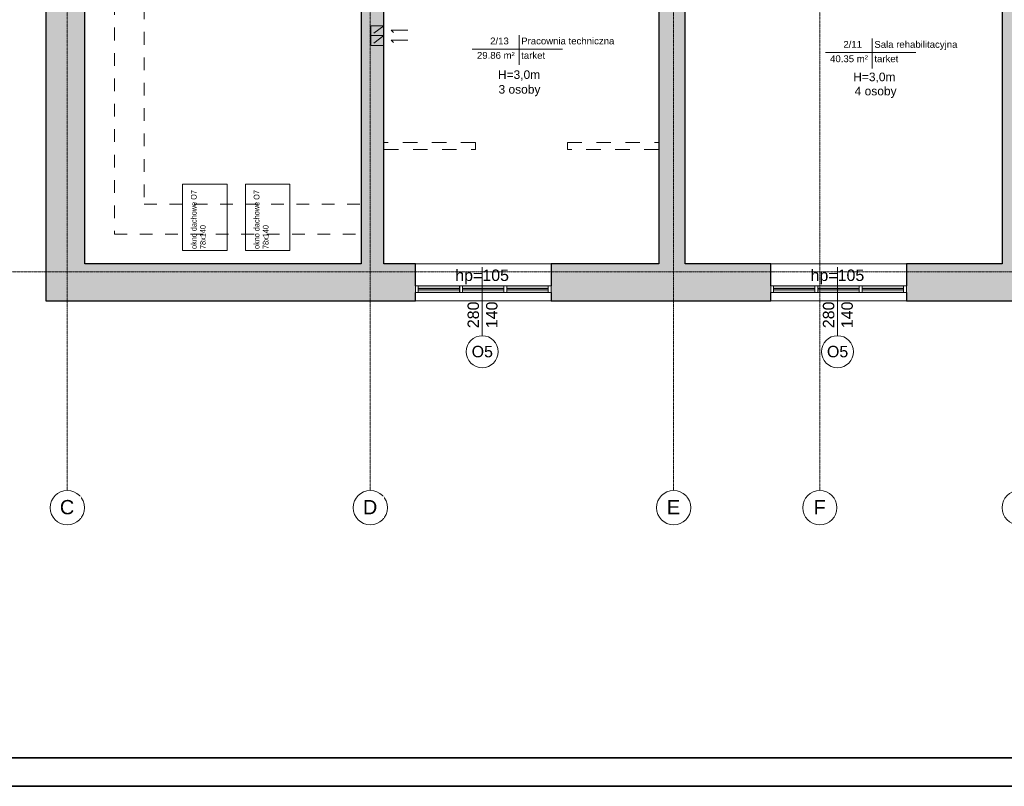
# Model space of a CAD drawing. Header units: centimetres. Extents: x 14504 to 44111, y -18976 to -7683.
# Tile 118 of 141: x 36046 to 37770, y -15068 to -13726. Entities that reach past the tile are written whole.
import ezdxf

# ---------------------------------------------------------------- set-up
doc = ezdxf.new("R2010")
doc.units = ezdxf.units.CM
for name, pattern in [('Aligning Line 1_8_', [0.635, 0.3175, -0.3175]), ('Kreska', [0.635, 0.3175, -0.3175]), ('Linia siatki', [0.9925, 0.47, -0.2175, 0.0875, -0.2175]), ('Ukryty', [0.714375, 0.47625, -0.238125])]:
    doc.linetypes.add(name, pattern=pattern)
for name, color, linetype, lineweight in [('_gruba', 90, 'Continuous', 35), ('A-AREA-IDEN', 4, 'Continuous', 9), ('A-DETL', 6, 'Continuous', 9), ('A-DETL-HDLN', 90, 'Ukryty', 9), ('A-DETL-THIN', 151, 'Continuous', 9), ('A-GLAZ', 151, 'Continuous', 9), ('A-WALL', 4, 'Continuous', 9), ('A-WALL-PATT', 111, 'Continuous', 25), ('G-ANNO-TEXT', 8, 'Continuous', 9), ('G-ANNO-TTLB', 6, 'Continuous', 9), ('I-WALL', 2, 'Continuous', 9), ('S-GRID', 8, 'Continuous', 9), ('S-GRID-IDEN', 8, 'Continuous', 9)]:
    doc.layers.add(name, color=color, linetype=linetype, lineweight=lineweight)
doc.styles.add('Arial', font='arial.ttf', dxfattribs={"height": 23.8125})
doc.styles.add('Arial_1', font='arial.ttf', dxfattribs={"height": 12})
doc.styles.add('Arial_3', font='arial.ttf', dxfattribs={"width": 0.8, "height": 18})
doc.styles.add('Arial_4', font='arial.ttf', dxfattribs={"height": 10})
doc.styles.add('Arial_5', font='arial.ttf', dxfattribs={"height": 15})
doc.styles.add('Arial_9', font='arial.ttf', dxfattribs={"width": 0.9, "height": 2.2})
doc.styles.add('Arial_B', font='arialbd.ttf', dxfattribs={"height": 3})
doc.styles.add('Arial_B_1', font='arialbd.ttf', dxfattribs={"width": 0.95, "height": 2.4})

# ---------------------------------------------------------------- blocks, each defined once
blk = doc.blocks.new('Aluminum_2 szybowe - 160x140 wymiana-631342-6_Poziom posadzka II pietra')
at = {"layer": 'A-GLAZ'}
h = blk.add_hatch(color=256, dxfattribs=at)
h.paths.add_polyline_path([(-59.7, 20.2), (-132.1, 20.2), (-132.1, 15.7), (-59.7, 15.7)])
h.paths.add_polyline_path([(-132.1, 13.2), (-132.1, 8.7), (-59.7, 8.7), (-59.7, 13.2)])
h = blk.add_hatch(color=256, dxfattribs=at)
h.paths.add_polyline_path([(-54.6, 20.2), (-54.6, 15.7), (17.8, 15.7), (17.8, 20.2)])
h.paths.add_polyline_path([(-54.6, 13.2), (-54.6, 8.7), (17.8, 8.7), (17.8, 13.2)])
at = {"layer": 'A-GLAZ', "lineweight": 18}
for p, q in [((-132.1, 20.2), (-137.2, 20.2)), ((-137.2, 20.2), (-137.2, 8.7)), ((-132.1, 8.7), (-132.1, 20.2)), ((-54.6, 20.2), (-59.7, 20.2)), ((-59.7, 20.2), (-59.7, 8.7)), ((-54.6, 8.7), (-54.6, 20.2)), ((22.8, 20.2), (17.8, 20.2)), ((17.8, 20.2), (17.8, 8.7)), ((22.8, 8.7), (22.8, 20.2)), ((-137.2, 8.7), (-132.1, 8.7)), ((-59.7, 15.7), (-132.1, 15.7)), ((-132.1, 15.7), (-132.1, 13.2)), ((-132.1, 13.2), (-59.7, 13.2)), ((-59.7, 13.2), (-59.7, 15.7)), ((-59.7, 8.7), (-54.6, 8.7)), ((17.8, 15.7), (-54.6, 15.7)), ((-54.6, 15.7), (-54.6, 13.2)), ((-54.6, 13.2), (17.8, 13.2)), ((17.8, 13.2), (17.8, 15.7)), ((17.8, 8.7), (22.8, 8.7))]:
    blk.add_line(p, q, dxfattribs=at)
at = {"layer": 'A-GLAZ'}
for p, q in [((-132.1, 20.2), (-59.7, 20.2)), ((-54.6, 20.2), (17.8, 20.2)), ((-59.7, 8.7), (-132.1, 8.7)), ((17.8, 8.7), (-54.6, 8.7))]:
    blk.add_line(p, q, dxfattribs=at)
blk = doc.blocks.new('Siatka - M_Symbol siatki - okrąg-11506-6_Poziom posadzka II pietra')
at = {"layer": 'S-GRID-IDEN'}
blk.add_circle((0, 0), 0.3, dxfattribs=at)
blk = doc.blocks.new('Etyk_pom_1_mala - Etyk_pom_1_mala-219433-6_Poziom posadzka II pietra')
at = {"layer": 'A-AREA-IDEN'}
for p, q in [((-0.096, 0.144), (-0.096, -0.378)), ((-0.915, -0.101), (0.666, -0.101))]:
    blk.add_line(p, q, dxfattribs=at)

msp = doc.modelspace()

# ---------------------------------------------------------------- hatches: boundary and pattern name
at = {"layer": 'A-WALL-PATT', "lineweight": 9, "transparency": 33554610}
h = msp.add_hatch(color=256, dxfattribs=at)
h.paths.add_polyline_path([(37165.1, -14218.4), (37211.1, -14218.4), (37211.1, -13372.4), (37165.1, -13372.4), (37165.1, -14153.4)])
h.paths.add_polyline_path([(37165.1, -13227.4), (37211.1, -13227.4), (37211.1, -12615.4), (37165.1, -12615.4), (37165.1, -13226.9)])
h = msp.add_hatch(color=256, dxfattribs=at)
h.paths.add_polyline_path([(37766.1, -14155.4), (37812.1, -14155.4), (37812.1, -13366.4), (37766.1, -13366.4), (37766.1, -14153.4)])
h.paths.add_polyline_path([(37766.1, -13221.4), (37812.1, -13221.4), (37812.1, -12615.4), (37766.1, -12615.4), (37766.1, -13167.6)])
for points in [[(36092.1, -14218.4), (36160.1, -14218.4), (36160.1, -12645.4), (36092.1, -12645.4), (36092.1, -13465.5)], [(36651.1, -14218.4), (36651.1, -14153.4), (36160.1, -14153.4), (36160.1, -14218.4), (36415.5, -14218.4)]]:
    msp.add_hatch(color=256, dxfattribs=at).paths.add_polyline_path(points)
h = msp.add_hatch(color=256, dxfattribs=at)
h.paths.add_polyline_path([(36684.1, -14153.4), (36684.1, -13340.9), (36644.1, -13340.9), (36644.1, -14153.4), (36651.1, -14153.4)])
h.paths.add_polyline_path([(36684.1, -13250.9), (36684.1, -12710.4), (36644.1, -12710.4), (36644.1, -13250.9), (36680.6, -13250.9)])
h = msp.add_hatch(color=256, dxfattribs=at)
h.paths.add_polyline_path([(37080.6, -14218.4), (37165.1, -14218.4), (37165.1, -14153.4), (36976.6, -14153.4), (36976.6, -14218.4)])
h.paths.add_polyline_path([(36651.1, -14218.4), (36739.1, -14218.4), (36739.1, -14153.4), (36651.1, -14153.4)])
h = msp.add_hatch(color=256, dxfattribs=at)
h.paths.add_polyline_path([(37598.6, -14218.4), (37766.1, -14218.4), (37766.1, -14153.4), (37598.6, -14153.4), (37598.6, -14203.4)])
h.paths.add_polyline_path([(37211.1, -14218.4), (37361.1, -14218.4), (37361.1, -14153.4), (37211.1, -14153.4), (37211.1, -14203.4)])
h = msp.add_hatch(color=256, dxfattribs=at)
h.paths.add_polyline_path([(38255.8, -14218.4), (38314.1, -14218.4), (38314.1, -14155.4), (38249.1, -14155.4), (38249.1, -14218.4)])
h.paths.add_polyline_path([(37766.1, -14218.4), (38011.6, -14218.4), (38011.6, -14155.4), (37766.1, -14155.4)])

# ---------------------------------------------------------------- linework, layer by layer
at = {"layer": 'A-DETL', "linetype": 'Aligning Line 1_8_', "ltscale": 70}
for p, q in [((36212.1, -12762.4), (36212.1, -14101.4)), ((36264.1, -12814.4), (36264.1, -14049.4)), ((36684.1, -13736.9), (36661.1, -13736.9)), ((36661.1, -13736.9), (36661.1, -13754.1)), ((36684.1, -13736.9), (36661.1, -13754.1)), ((36684.1, -13754.1), (36684.1, -13736.9)), ((36684.1, -13754.1), (36661.1, -13754.1)), ((36684.1, -13754.1), (36661.1, -13754.1)), ((36661.1, -13754.1), (36661.1, -13771.3)), ((36684.1, -13754.1), (36661.1, -13771.3)), ((36684.1, -13771.3), (36684.1, -13754.1)), ((36696.6, -13744.7), (36726.1, -13744.7)), ((36726.1, -13744.7), (36696.6, -13744.7)), ((36696.6, -13744.7), (36700.8, -13749)), ((36684.1, -13771.3), (36661.1, -13771.3)), ((36696.6, -13761.9), (36726.1, -13761.9)), ((36726.1, -13761.9), (36696.6, -13761.9)), ((36696.6, -13761.9), (36700.8, -13766.2)), ((36264.1, -14049.4), (36644.1, -14049.4)), ((36212.1, -14101.4), (36644.1, -14101.4))]:
    msp.add_line(p, q, dxfattribs=at)
at = {"layer": 'A-DETL-HDLN', "linetype": 'Kreska', "ltscale": 80}
for p, q in [((36844.1, -13941.4), (36684.1, -13941.4)), ((36844.1, -13953.4), (36844.1, -13941.4)), ((37005.1, -13953.4), (37005.1, -13941.4)), ((37005.1, -13941.4), (37165.1, -13941.4)), ((36684.1, -13953.4), (36844.1, -13953.4)), ((37165.1, -13953.4), (37005.1, -13953.4))]:
    msp.add_line(p, q, dxfattribs=at)
at = {"layer": 'A-DETL-THIN'}
for p, q in [((36331.4, -14014.1), (36409.4, -14014.1)), ((36331.4, -14130.1), (36331.4, -14014.1)), ((36409.4, -14014.1), (36409.4, -14130.1)), ((36441.4, -14014.1), (36519.4, -14014.1)), ((36441.4, -14130.1), (36441.4, -14014.1)), ((36519.4, -14014.1), (36519.4, -14130.1)), ((36409.4, -14130.1), (36331.4, -14130.1)), ((36519.4, -14130.1), (36441.4, -14130.1)), ((36856.1, -14279.2), (36856.1, -14159.2)), ((37478.1, -14279.2), (37478.1, -14159.2))]:
    msp.add_line(p, q, dxfattribs=at)
for centre in [(36856.1, -14307.2), (37478.1, -14307.2)]:
    msp.add_circle(centre, 28, dxfattribs=at)
at = {"layer": 'A-WALL', "lineweight": 25}
for p, q in [((36092.1, -12645.4), (36092.1, -14218.4)), ((36160.1, -14153.4), (36160.1, -12710.4)), ((37165.1, -13408.4), (37165.1, -14153.4)), ((37211.1, -14153.4), (37211.1, -13426.4)), ((37766.1, -13426.4), (37766.1, -14153.4)), ((36644.1, -14153.4), (36160.1, -14153.4)), ((36739.1, -14153.4), (36684.1, -14153.4)), ((36739.1, -14192), (36739.1, -14153.4)), ((37165.1, -14153.4), (36976.6, -14153.4)), ((36976.6, -14153.4), (36976.6, -14192)), ((37361.1, -14153.4), (37211.1, -14153.4)), ((37361.1, -14192), (37361.1, -14153.4)), ((37766.1, -14153.4), (37598.6, -14153.4)), ((37598.6, -14153.4), (37598.6, -14192)), ((36739.1, -14218.4), (36739.1, -14203.4)), ((36976.6, -14203.4), (36976.6, -14218.4)), ((37361.1, -14218.4), (37361.1, -14203.4)), ((37598.6, -14203.4), (37598.6, -14218.4)), ((36092.1, -14218.4), (36739.1, -14218.4)), ((36976.6, -14218.4), (37361.1, -14218.4)), ((37598.6, -14218.4), (38011.6, -14218.4))]:
    msp.add_line(p, q, dxfattribs=at)
at = {"layer": 'A-WALL'}
for p, q in [((36739.1, -14153.4), (36976.6, -14153.4)), ((37361.1, -14153.4), (37598.6, -14153.4)), ((36976.6, -14218.4), (36739.1, -14218.4)), ((37598.6, -14218.4), (37361.1, -14218.4))]:
    msp.add_line(p, q, dxfattribs=at)
at = {"layer": 'I-WALL', "lineweight": 25}
for p, q in [((36644.1, -13434.4), (36644.1, -14153.4)), ((36684.1, -14153.4), (36684.1, -13620.4))]:
    msp.add_line(p, q, dxfattribs=at)
at = {"layer": 'S-GRID', "linetype": 'Linia siatki'}
for p, q in [((36129.6, -12245.8), (36129.6, -14550.1)), ((36660.1, -12245.8), (36660.1, -14550.1)), ((37191.1, -12245.8), (37191.1, -14550.1)), ((37447.1, -12245.8), (37447.1, -14550.1)), ((35798.9, -14167.6), (39321.9, -14167.6))]:
    msp.add_line(p, q, dxfattribs=at)

# ---------------------------------------------------------------- block references
at = {"layer": 'A-AREA-IDEN', "xscale": 99.99999999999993, "yscale": 99.99999999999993, "zscale": 99.99999999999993}
for p in [(36930.2, -13767.8), (37548.5, -13773.7)]:
    msp.add_blockref('Etyk_pom_1_mala - Etyk_pom_1_mala-219433-6_Poziom posadzka II pietra', p, dxfattribs=at)
at = {"layer": 'A-GLAZ', "rotation": 180}
for p in [(36761.9, -14183.2), (36839.4, -14183.2), (37383.9, -14183.2), (37461.4, -14183.2)]:
    msp.add_blockref('Aluminum_2 szybowe - 160x140 wymiana-631342-6_Poziom posadzka II pietra', p, dxfattribs=at)
at = {"layer": 'S-GRID-IDEN', "xscale": 99.99999999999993, "yscale": 99.99999999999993, "zscale": 99.99999999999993, "rotation": 180}
for p in [(36129.6, -14580.1), (36660.1, -14580.1), (37191.1, -14580.1), (37447.1, -14580.1), (37796.1, -14580.1)]:
    msp.add_blockref('Siatka - M_Symbol siatki - okrąg-11506-6_Poziom posadzka II pietra', p, dxfattribs=at)

# ---------------------------------------------------------------- texts
at = {"layer": 'A-AREA-IDEN', "char_height": 12, "attachment_point": 1, "style": 'Arial_1'}
for s, insert, width in [('2/13', (36870, -13757.6), 42.489), ('Pracownia techniczna', (36924.3, -13757.6), 210.844), ('2/11', (37488.3, -13763.6), 42.489), ('Sala rehabilitacyjna', (37542.6, -13763.6), 189.198), ('29.86 m²', (36846.9, -13782.8), 85.781), ('tarket', (36924.3, -13782.8), 55.316), ('40.35 m²', (37465.1, -13788.7), 85.781), ('tarket', (37542.6, -13788.7), 55.316)]:
    msp.add_mtext(s, dxfattribs=dict(at, insert=insert, width=width))
at = {"layer": 'G-ANNO-TEXT', "attachment_point": 1}
for s, insert, char_height, width, style in [('H=3,0m', (36883.6, -13815), 15, 91.392, 'Arial_4'), ('H=3,0m', (37505.6, -13819), 15, 91.392, 'Arial_4'), ('3 osoby', (36884.6, -13840.7), 15, 87.384, 'Arial_4'), ('4 osoby', (37508.1, -13843.7), 15, 87.384, 'Arial_4'), ('hp=105', (36808.9, -14163.5), 20, 116.245, 'Arial_5'), ('hp=105', (37430.9, -14163.5), 20, 116.245, 'Arial_5'), ('O5', (36837.6, -14297), 20, 45.696, 'Arial_5'), ('O5', (37459.6, -14297), 20, 45.696, 'Arial_5')]:
    msp.add_mtext(s, dxfattribs=dict(at, insert=insert, char_height=char_height, width=width, style=style))
at = {"layer": 'G-ANNO-TEXT', "attachment_point": 1, "rotation": 90}
for s, insert, char_height, width, style in [('okno dachowe O7 ', (36346.1, -14127.6), 10, 140.295, 'Arial_3'), ('okno dachowe O7 ', (36456.1, -14127.6), 10, 140.295, 'Arial_3'), ('78x140', (36362, -14127.6), 10, 56.118, 'Arial_3'), ('78x140', (36472, -14127.6), 10, 56.118, 'Arial_3'), ('280', (36830.4, -14266.1), 20, 57.721, 'Arial_5'), ('140', (36862.8, -14266.1), 20, 57.721, 'Arial_5'), ('280', (37452.4, -14266.1), 20, 57.721, 'Arial_5'), ('140', (37484.8, -14266.1), 20, 57.721, 'Arial_5')]:
    msp.add_mtext(s, dxfattribs=dict(at, insert=insert, char_height=char_height, width=width, style=style))
at = {"layer": 'G-ANNO-TTLB', "attachment_point": 1}
for s, insert, char_height, width, style in [('\\A1;\\pi153.657;Przebudowa pomieszczeń w budynku \\P\\pi37.4677;Środowiskowego Domu Samopomocy typu C wraz \\P\\pi70.0917;z\\~budową szybu windowego i montażem windy \\P\\pi24.2675;wewnątrz budynku przy ul. Pietraszki 15 w Kielcach.', (34294, -13932.8), 28, 966.852, 'Arial_B_1'), ('\\pi133.33;FUNDACJA GRAMY Z TOBĄ', (34347.1, -14205.1), 30, 829.17, 'Arial_B'), ('\\pi14.7489;UL. PIETRASZKI 15 \\P\\pi53.8676;25-822 KIELCE', (34568.9, -14258.5), 30, 366.703, 'Arial_9')]:
    msp.add_mtext(s, dxfattribs=dict(at, insert=insert, char_height=char_height, width=width, style=style))

# ---------------------------------------------------------------- next in the draw order: texts
at = {"layer": 'S-GRID-IDEN', "char_height": 25, "attachment_point": 1, "style": 'Arial', "bg_fill": 3, "box_fill_scale": 1.25, "bg_fill_color": 256, "bg_fill_true_color": 13158600, "bg_fill_transparency": 0}
for s, insert, width in [('\\fArial|b0|i0|c238|p34|;C', (36116.7, -14566.7), 30.464), ('\\fArial|b0|i0|c238|p34|;D', (36647.2, -14566.7), 30.464), ('\\fArial|b0|i0|c238|p34|;E', (37179.2, -14566.7), 28.059), ('\\fArial|b0|i0|c238|p34|;F', (37436.2, -14566.7), 25.654)]:
    msp.add_mtext(s, dxfattribs=dict(at, insert=insert, width=width))

# ---------------------------------------------------------------- next in the draw order: linework, layer by layer
at = {"layer": '_gruba'}
for points in [[(35620.2, -12097.6), (40620.2, -12097.6), (40620.2, -15067.6), (35620.2, -15067.6)], [(35670.2, -15017.6), (40570.2, -15017.6), (40570.2, -12147.6), (35670.2, -12147.6)]]:
    msp.add_lwpolyline(points, dxfattribs=at)

doc.saveas('drawing.dxf')
